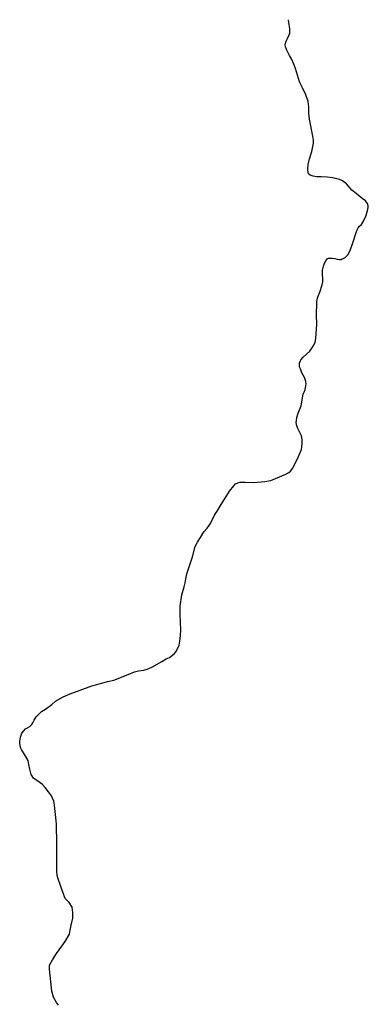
# Model space of a CAD drawing. Header units: metres. Extents: x 610185 to 614128, y 655663 to 660921.
# Tile 94 of 94: x 612714 to 613586, y 658456 to 660921. Entities that reach past the tile are written whole.
import ezdxf

# ---------------------------------------------------------------- set-up
doc = ezdxf.new("R2010")
doc.units = ezdxf.units.M
doc.header["$MEASUREMENT"] = 0
doc.layers.add('CENTRE_LINE', color=5, linetype='Continuous')

msp = doc.modelspace()

# ---------------------------------------------------------------- linework, layer by layer
at = {"layer": 'CENTRE_LINE', "color": 1, "flags": 128}
msp.add_lwpolyline([(612811.1, 658454.2), (612806.6, 658461.1), (612798.9, 658474.2), (612794.7, 658489.4), (612788.9, 658544.2), (612789.2, 658554.4), (612796.3, 658567.5), (612806.1, 658583.4), (612819.7, 658601.7), (612827.8, 658613.3), (612838.5, 658632.1), (612840.9, 658642.1), (612843.3, 658654.7), (612846.9, 658672.2), (612847.1, 658685.8), (612845.9, 658699.4), (612838.3, 658710.9), (612832.8, 658716.3), (612828.3, 658721.6), (612826.6, 658725.2), (612824.7, 658730.6), (612818.2, 658748.5), (612809.2, 658775.8), (612808.2, 658781), (612807.3, 658786.5), (612807, 658857.9), (612806.3, 658907.1), (612805.6, 658915.7), (612801.1, 658954.7), (612799.7, 658964.9), (612794.2, 658978.2), (612786.3, 658988.2), (612778.2, 658998.7), (612771.5, 659006.5), (612765.7, 659010.5), (612756.9, 659016.6), (612748.6, 659022.8), (612743.3, 659031.9), (612739.6, 659045), (612737.5, 659056.5), (612735.2, 659066.6), (612728.2, 659079), (612718.8, 659094), (612716.6, 659099.2), (612714.4, 659109.6), (612714.5, 659114.9), (612716.5, 659125.3), (612719.5, 659135), (612724.3, 659140.7), (612729.2, 659146.2), (612733.9, 659148.6), (612740, 659151.9), (612744.3, 659156.6), (612747.3, 659161.1), (612750.2, 659167.9), (612755.2, 659176.1), (612769.2, 659188.9), (612779, 659194.8), (612794.6, 659206.4), (612804.2, 659215.4), (612823.4, 659226.3), (612840.7, 659233.7), (612865.7, 659242.3), (612894.8, 659253.5), (612919.6, 659260), (612933.9, 659264.1), (612949.4, 659267.5), (612985.6, 659282), (613001.8, 659288.4), (613011.8, 659290.9), (613024.9, 659292.9), (613033, 659295.2), (613045.2, 659300.3), (613069.4, 659314), (613080.4, 659320.7), (613088.7, 659324.2), (613100.3, 659334), (613104.5, 659338.7), (613108.8, 659345.7), (613113, 659355), (613114.7, 659365.7), (613116.1, 659379.1), (613117.1, 659393.3), (613116.3, 659412), (613115.5, 659433.8), (613115.8, 659452.6), (613120.2, 659481.1), (613125.3, 659501.5), (613128.1, 659510.9), (613129.6, 659521.2), (613132, 659534), (613137.7, 659549.1), (613146.3, 659576.5), (613153.1, 659602.3), (613158.8, 659613.5), (613166.2, 659624.6), (613174.6, 659638.9), (613183.2, 659647.9), (613191.9, 659659.7), (613201.8, 659680.7), (613208.5, 659690.5), (613217.8, 659707.4), (613238.8, 659740.5), (613249.8, 659754.3), (613254, 659758.7), (613259.7, 659761.6), (613266.1, 659762.9), (613278, 659763.7), (613299.2, 659762.8), (613327.5, 659765.3), (613342.2, 659767.8), (613354.2, 659772.7), (613379.5, 659783.6), (613387, 659787.2), (613391.7, 659790.5), (613397.3, 659798.1), (613401.1, 659805.5), (613409, 659821.4), (613418.7, 659845.3), (613420, 659851.6), (613420.7, 659861.2), (613420.9, 659870), (613418.9, 659879.5), (613413.9, 659889.4), (613410.3, 659897.7), (613406.7, 659907.1), (613406.1, 659914.2), (613406.2, 659917), (613407.4, 659924.8), (613411, 659936), (613418, 659954.3), (613419.2, 659958.6), (613420.9, 659969.7), (613423.5, 659983.2), (613427.9, 659994.5), (613430.3, 660005.2), (613430.4, 660008.4), (613430.2, 660014.9), (613426.4, 660025.5), (613420.2, 660037.2), (613416.3, 660047.2), (613414.3, 660052.2), (613413.7, 660057), (613414.1, 660060.8), (613415.4, 660065.6), (613417.5, 660069.7), (613423.3, 660075.8), (613440.1, 660091.3), (613446.3, 660101.2), (613453.2, 660112.9), (613455, 660123.7), (613457.4, 660157.7), (613456.8, 660182.2), (613457.8, 660212.8), (613458.6, 660221.6), (613460.8, 660229), (613464.7, 660239), (613471, 660256.8), (613472.3, 660264.4), (613472.5, 660273), (613471.6, 660283.7), (613471.6, 660294.1), (613473.9, 660303.6), (613476.2, 660311.6), (613479.8, 660317.6), (613483.2, 660322), (613486.3, 660323.8), (613491.4, 660324.1), (613495.7, 660324.3), (613502.7, 660322.8), (613508.4, 660321.6), (613513.9, 660320.5), (613518.1, 660320.5), (613521.1, 660322), (613527.2, 660324.7), (613534.9, 660332.3), (613540.9, 660343.2), (613548.5, 660365.1), (613555.7, 660388.6), (613558.4, 660394.6), (613561.2, 660399.6), (613564.3, 660403.8), (613569.1, 660408), (613574.3, 660416.5), (613580, 660428.9), (613584.5, 660442.2), (613586.1, 660451.1), (613586, 660454.8), (613584.5, 660460.7), (613579.1, 660467.8), (613571.1, 660473.3), (613556.1, 660485.7), (613545.2, 660494.1), (613536.9, 660503.9), (613531.8, 660510.3), (613521.7, 660517.5), (613513.8, 660520.6), (613497.5, 660525.4), (613482.9, 660527), (613468.1, 660527.4), (613457.1, 660527.7), (613448.4, 660529.6), (613440.8, 660531.8), (613436.9, 660535.3), (613436, 660538.1), (613434.8, 660546.7), (613435.6, 660558.7), (613439.2, 660572.4), (613445, 660590.7), (613446.5, 660598.9), (613448.7, 660611.8), (613448.9, 660619), (613447.4, 660629.2), (613439.2, 660672.1), (613437.4, 660687.2), (613437.1, 660703.1), (613435.7, 660715.8), (613429.9, 660733), (613421.6, 660750.1), (613414.3, 660765.6), (613404.3, 660798.6), (613400.1, 660809.9), (613394.3, 660822.5), (613389.4, 660831.6), (613385.1, 660839.6), (613381.8, 660845.9), (613379.2, 660853.1), (613378.5, 660858.1), (613378.8, 660862.1), (613380.5, 660866.9), (613383.8, 660873.6), (613388.5, 660882.8), (613389.7, 660886.9), (613390, 660891.5), (613389.5, 660898.3), (613387.6, 660914.3), (613386.3, 660920.9)], dxfattribs=at)

doc.saveas('drawing.dxf')
